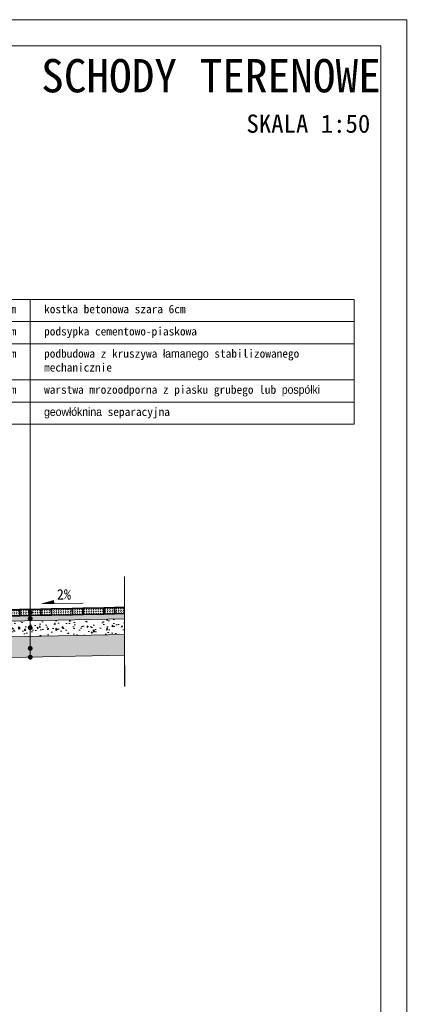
# Model space of a CAD drawing. Header units: millimetres. Extents: x -1373 to 28294, y -9636 to 187.
# Tile 9 of 133: x 2041 to 2433, y -7963 to -7017. Entities that reach past the tile are written whole.
import ezdxf
from ezdxf.enums import TextEntityAlignment as Align

# ---------------------------------------------------------------- set-up
doc = ezdxf.new("R2010")
doc.units = ezdxf.units.MM
doc.linetypes.add('HIDDEN2', pattern=[4.7625, 3.175, -1.5875])
for name, color, linetype, lineweight in [('_k_kreskowanie', 250, 'Continuous', 9), ('_k_opis', 7, 'Continuous', 13), ('_k_przekroj', 241, 'Continuous', 35), ('_k_widok', 7, 'Continuous', 18), ('_k_wymiar', 7, 'Continuous', 9), ('_k_zarys', 7, 'HIDDEN2', 20), ('Nawierzchnia', 7, 'Continuous', 30)]:
    doc.layers.add(name, color=color, linetype=linetype, lineweight=lineweight)
doc.layers.add('_k_niewidoczna', color=72, linetype='Continuous', lineweight=9, plot=False)
doc.styles.add('GENERATED_STYLE_1', font='MS Gothic.ttf')
doc.styles.add('Katarzyna', font='MS Gothic.ttf')

# ---------------------------------------------------------------- blocks, each defined once
blk = doc.blocks.new('kost_10x6')
at = {"layer": '_k_kreskowanie'}
h = blk.add_hatch(dxfattribs=at)
h.set_pattern_fill('DASH', color=256, scale=0.5, angle=45)
h.paths.add_polyline_path([(-5, 6), (-5, 0), (5, 0), (5, 6)])
at = {"layer": '_k_niewidoczna'}
for points in [[(5, 6), (5, 0)], [(5.2, 6), (5.2, 0)]]:
    blk.add_lwpolyline(points, dxfattribs=at)
at = {"layer": '_k_przekroj'}
blk.add_lwpolyline([(-5, 6), (5, 6), (5, 0), (-5, 0)], close=True, dxfattribs=at)
blk = doc.blocks.new('kost_20x6')
at = {"layer": '_k_kreskowanie'}
h = blk.add_hatch(dxfattribs=at)
h.set_pattern_fill('DASH', color=256, scale=0.5, angle=45)
h.paths.add_polyline_path([(-10, 6), (-10, 0), (10, 0), (10, 6)])
at = {"layer": '_k_niewidoczna'}
blk.add_lwpolyline([(10.2, 6), (10.2, 0)], dxfattribs=at)
at = {"layer": '_k_przekroj'}
blk.add_lwpolyline([(-10, 6), (10, 6), (10, 0), (-10, 0)], close=True, dxfattribs=at)
blk = doc.blocks.new('spadek')
at = {"transparency": 33554559}
h = blk.add_hatch(color=256, dxfattribs=at)
h.dxf.hatch_style = 1
h.paths.add_polyline_path([(0, 0), (-0.258, -0.81), (-0.043, -0.879)])
at = {"layer": '_k_widok'}
blk.add_lwpolyline([(-0.902, -2.834), (0, 0), (-0.043, -0.879), (-0.258, -0.81)], dxfattribs=at)
blk = doc.blocks.new('*T466')
at = {"layer": 'Defpoints', "color": 8, "linetype": 'ByBlock', "lineweight": 0, "transparency": 16777216}
for p, q in [((0, 0), (366.1, 0)), ((0, 0), (0, -120)), ((366.1, 0), (366.1, -120)), ((0, -120), (366.1, -120))]:
    blk.add_line(p, q, dxfattribs=at)
at = {"layer": 'Nawierzchnia', "color": 0, "linetype": 'ByBlock', "lineweight": 5, "transparency": 16777216}
for p, q in [((54.69, 0), (54.69, -120)), ((0, -21.33), (366.1, -21.33)), ((0, -42.67), (366.1, -42.67)), ((0, -77.33), (366.1, -77.33)), ((0, -98.67), (366.1, -98.67))]:
    blk.add_line(p, q, dxfattribs=at)
at = {"layer": 'Nawierzchnia', "color": 0, "transparency": 16777216, "char_height": 8, "style": 'GENERATED_STYLE_1'}
for s, insert, width, attachment_point in [('6cm', (41.35, -5.33), 28.0203, 3), ('kostka betonowa szara 6cm', (68.02, -5.33), 284.7507, 1), ('5cm', (41.35, -26.67), 28.0203, 3), ('podsypka cementowo-piaskowa', (68.02, -26.67), 284.7507, 1), ('podbudowa z kruszywa łamanego stabilizowanego mechanicznie ', (68.02, -48), 284.7507, 1), ('15cm', (41.35, -48), 28.0203, 3), ('20cm', (41.35, -82.67), 28.0203, 3), ('warstwa mrozoodporna z piasku grubego lub pospółki', (68.02, -82.67), 284.7507, 1), ('geowłóknina separacyjna', (68.02, -104), 284.7507, 1)]:
    blk.add_mtext(s, dxfattribs=dict(at, insert=insert, width=width, attachment_point=attachment_point))

msp = doc.modelspace()

# ---------------------------------------------------------------- hatches: boundary and pattern name
at = {"layer": '_k_kreskowanie'}
h = msp.add_hatch(dxfattribs=at)
h.set_pattern_fill('AR-SAND', color=256, scale=0.04, angle=45)
h.set_pattern_definition([(82.5, (-7070.4368, 20975.1829), (-1.429525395, 1.33901396), [0, -1.54432, 0, -1.7272, 0, -1.651]), (52.5, (-7070.4368, 20975.183), (-0.7560437, 3.2989314), [0, -0.83312, 0, -1.39192, 0, -0.5334]), (12.5, (-7071.3205, 20974.2992), (2.2331993, 2.24132925), [0, -0.508, 0, -1.8288, 0, -2.3876]), (2.5, (-7071.3205, 20974.2992), (1.52912444, 2.79020313), [0, -0.254, 0, -1.19888, 0, -1.3716])])
h.paths.add_polyline_path([(1950.22, -7591.16), (1950.22, -7596.16), (2142.22, -7592.33), (2142.22, -7587.32)])
h = msp.add_hatch(dxfattribs=at)
h.set_pattern_fill('DASH', color=256, scale=0.5, angle=46.14576)
h.set_pattern_definition([(46.146, (2142.9017, -7587.3112), (-0.0449, 2.24462), [1.5875, -1.5875])])
h.paths.add_polyline_path([(2142.22, -7587.32), (2142.22, -7581.32), (2132.78, -7581.51), (2132.9, -7587.51)])
at = {"layer": '_k_kreskowanie', "ltscale": 0.01}
h = msp.add_hatch(dxfattribs=at)
h.set_pattern_fill('AR-CONC', color=256, scale=0.08, angle=45)
h.set_pattern_definition([(95, (-7070.437, 20975.182), (11.207572, 9.4042704), [1.524, -16.764]), (40, (-7070.437, 20975.182), (-12.801476, 8.814138), [1.2192, -13.411247]), (145.451445, (-7069.503, 20975.966), (-1.593904, 18.218408), [1.295201, -14.2472196]), (91.1842, (-7073.31, 20978.056), (17.712819, 12.956273), [2.286, -25.146]), (141.63556, (-7071.834, 20979.135), (-0.56693, 27.426141), [1.942802, -21.370849]), (36.18415, (-7073.31, 20978.056), (-0.56693, 27.426141), [1.828797, -20.116779]), (66, (-7071.155, 20978.774), (14.3615983, 2.791612), [1.524, -16.764]), (11, (-7071.155, 20978.774), (-6.923194, 13.9152955), [1.2192, -13.4112]), (116.451445, (-7069.958, 20979.007), (7.438404, 16.7069074), [1.295201, -14.247195]), (82.5, (-7070.437, 20975.182), (-4.6084375, 4.9578731), [0, -13.24864, 0, -13.6144, 0, -13.462]), (52.5, (-7070.437, 20975.182), (-1.8871782, 9.44696), [0, -7.76224, 0, -12.94384, 0, -5.1308]), (12.5, (-7073.641, 20971.9777), (7.994229, 7.3460956), [0, -5.08, 0, -15.8496, 0, -21.0312]), (2.5, (-7075.078, 20970.541), (6.9411124, 9.8177914), [0, -6.604, 0, -10.52576, 0, -14.9352])])
h.paths.add_polyline_path([(1950.22, -7596.17), (1950.22, -7611.17), (2142.22, -7607.33), (2142.22, -7592.33)])
at = {"layer": '_k_kreskowanie'}
h = msp.add_hatch(dxfattribs=at)
h.set_pattern_fill('DOTS', color=256, scale=2)
h.paths.add_polyline_path([(1666.22, -7711.54), (1630.29, -7712.26), (1630.29, -7734.79), (1678.99, -7734.79), (1992.29, -7632.74), (1992.26, -7610.33), (1950.22, -7611.17), (1950.22, -7615.16), (1955.22, -7620.16), (1955.22, -7630.16), (1937.22, -7630.16), (1937.22, -7623.16), (1911.51, -7623.78), (1911.51, -7627.77), (1916.51, -7632.77), (1916.51, -7642.77), (1898.51, -7642.77), (1898.51, -7635.78), (1872.79, -7636.39), (1872.79, -7640.38), (1877.79, -7645.38), (1877.79, -7655.38), (1859.79, -7655.38), (1859.79, -7648.39), (1834.08, -7649), (1834.08, -7652.99), (1839.08, -7657.99), (1839.08, -7667.99), (1821.08, -7667.99), (1821.08, -7661), (1795.36, -7661.61), (1795.36, -7665.6), (1800.36, -7670.6), (1800.36, -7680.6), (1782.36, -7680.6), (1782.36, -7673.61), (1756.65, -7674.22), (1756.65, -7678.21), (1761.65, -7683.21), (1761.65, -7693.21), (1743.65, -7693.21), (1743.65, -7686.22), (1717.94, -7686.83), (1717.94, -7690.82), (1722.94, -7695.82), (1722.94, -7705.82), (1704.94, -7705.82), (1704.94, -7698.83), (1679.22, -7699.44), (1679.22, -7703.43), (1684.22, -7708.43), (1684.22, -7718.43), (1666.22, -7718.43)])
h.paths.add_polyline_path([(2142.22, -7607.33), (1992.26, -7610.33), (1992.29, -7632.74), (2000.91, -7630.16), (2142.27, -7627.33)])
h.paths.add_polyline_path([(1535.88, -7737.85), (1271.59, -7743.13), (1271.59, -7763.14), (1544.33, -7757.68), (1567.22, -7734.79), (1630.29, -7734.79), (1630.29, -7712.26), (1560.07, -7713.66)])
at = {"layer": 'Nawierzchnia'}
for points in [[(2054.02, -7586.14, -1), (2049.3, -7586.14, -1)], [(2053.96, -7591.98, -1), (2049.24, -7591.98, -1)], [(2053.96, -7600.89, -1), (2049.24, -7600.89, -1)], [(2053.96, -7620.73, -1), (2049.24, -7620.73, -1)], [(2053.96, -7629.15, -1), (2049.24, -7629.15, -1)]]:
    msp.add_hatch(color=256, dxfattribs=at).paths.add_polyline_path(points)

# ---------------------------------------------------------------- linework, layer by layer
at = {"layer": '_k_kreskowanie'}
for points in [[(1950.22, -7591.16), (1950.22, -7596.17), (2142.22, -7592.33), (2142.22, -7587.32), (1950.22, -7591.16)], [(1950.22, -7596.17), (1950.22, -7611.17), (2142.22, -7607.33), (2142.22, -7592.33), (1950.22, -7596.17)], [(1271.59, -7763.14), (1544.33, -7757.68), (1567.22, -7734.79), (1678.99, -7734.79), (2000.16, -7630.17), (2142.42, -7627.33)]]:
    msp.add_lwpolyline(points, dxfattribs=at)
at = {"layer": '_k_niewidoczna'}
msp.add_lwpolyline([(1950.1, -7585.17), (2142.22, -7581.32)], dxfattribs=at)
at = {"layer": '_k_przekroj'}
msp.add_lwpolyline([(2142.22, -7587.32), (2132.9, -7587.51), (2132.78, -7581.51), (2142.22, -7581.32)], dxfattribs=at)
at = {"layer": '_k_wymiar'}
for points in [[(313.58, -7016.59), (2413.58, -7016.59), (2413.58, -8501.59), (313.58, -8501.59)], [(398.58, -7041.59), (2388.58, -7041.59), (2388.58, -8476.59), (398.58, -8476.59)]]:
    msp.add_lwpolyline(points, close=True, dxfattribs=at)
at = {"layer": '_k_zarys', "ltscale": 2, "const_width": 1}
msp.add_lwpolyline([(2142.42, -7657.33), (2142.22, -7551.32)], dxfattribs=at)
at = {"layer": 'Nawierzchnia', "lineweight": 0}
msp.add_lwpolyline([(2051.6, -7629.15), (2051.6, -7405.36)], dxfattribs=at)

# ---------------------------------------------------------------- block references
msp.add_blockref('*T466', (1996.91, -7285.36))
at = {"layer": '_k_przekroj'}
for name, p, rotation in [('kost_10x6', (2036.52, -7589.44), 1.145762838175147), ('kost_20x6', (2051.72, -7589.13), 1.145762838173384), ('kost_10x6', (2066.92, -7588.83), 1.145762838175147), ('kost_20x6', (2082.11, -7588.53), 1.145762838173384), ('kost_10x6', (2097.31, -7588.22), 1.145762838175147), ('kost_20x6', (2112.51, -7587.92), 1.145762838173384), ('kost_10x6', (2127.7, -7587.62), 1.145762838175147)]:
    msp.add_blockref(name, p, dxfattribs=dict(at, rotation=rotation))
at = {"layer": '_k_widok', "color": 1, "xscale": 13.333333, "yscale": 13.333333, "zscale": 13.333333, "rotation": 108.803089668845}
msp.add_blockref('spadek', (2062.82, -7577.91), dxfattribs=at)

# ---------------------------------------------------------------- texts
at = {"layer": '_k_opis', "color": 7, "style": 'GENERATED_STYLE_1'}
msp.add_text('2%%%', height=10, rotation=0.53213, dxfattribs=at).set_placement((2084.01, -7568.88), align=Align.MIDDLE)
at = {"layer": '_k_opis', "ltscale": 5, "char_height": 8, "attachment_point": 1, "style": 'Katarzyna'}
for s, heights, insert in [('\\pi737.46;{\\fMS Gothic|b1|i0|c238|p49;\\H4x;SCHODY TERENOWE\\P\\pi934.84;\\H0.54687x;SKALA 1:50}', [0], (1324.64, -7054.41)), ('\\pi355.18;{\\fMS Gothic|b1|i0|c238|p49;\\H2.5x;SCHODY ZEWNĘTRZNE TERENOWE\\P\\pi445.79;WIDOK Z GÓRY\\H0.9x;\\P\\pi475.46;\\H0.83333x;SKALA 1:50}', [202.6], (275.51, -7108.74)), ('\\pi361.55;{\\fMS Gothic|b1|i0|c238|p49;\\H2.5x;PRZEKRÓJ PRZEZ SCHODY A-A\\P\\pi475.46;\\H0.75x;SKALA 1:50}', [202.6], (1107.37, -7267.23))]:
    msp.add_mtext_dynamic_manual_height_columns(s, width=1047.4384, gutter_width=25, heights=heights, dxfattribs=dict(at, insert=insert))

doc.saveas('drawing.dxf')
